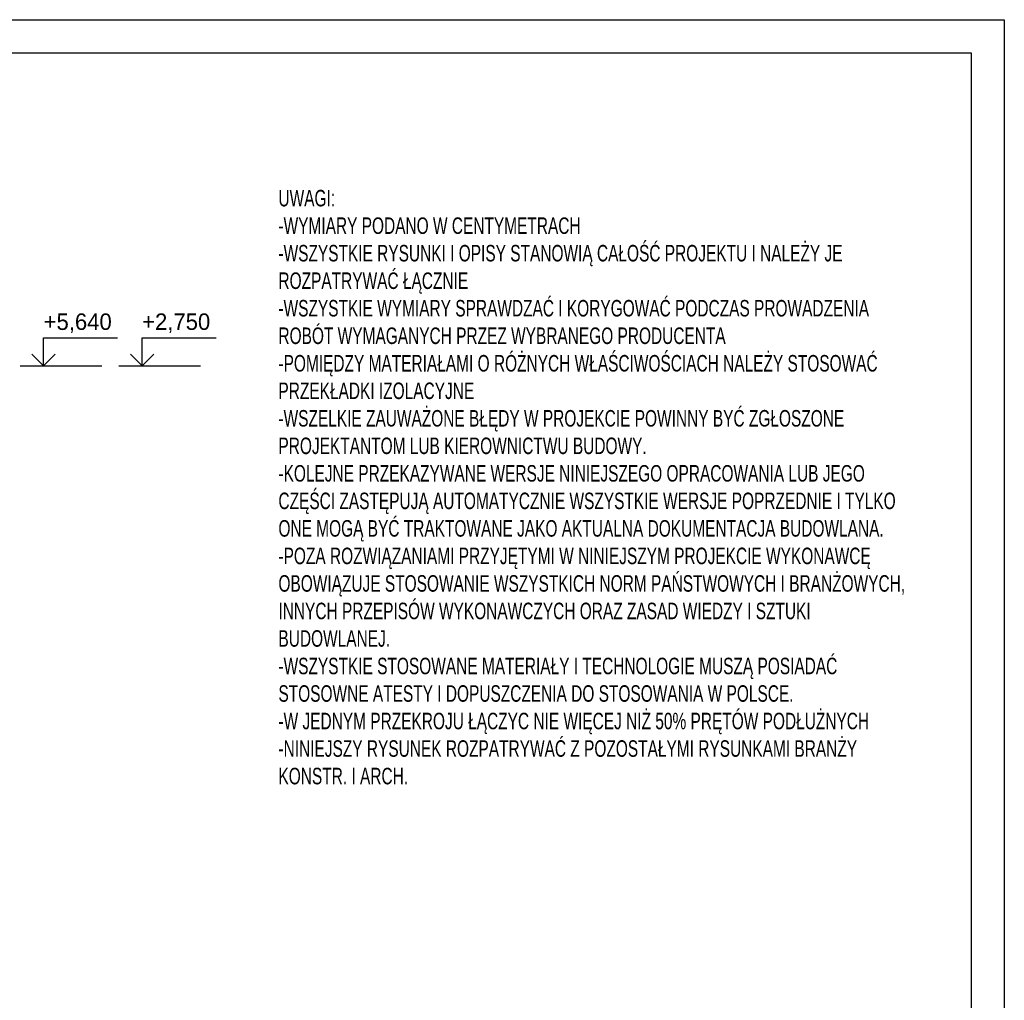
# Model space of a CAD drawing. Header units: millimetres. Extents: x -5773 to -2898, y -9833 to -1081.
# Tile 18 of 53: x -3271 to -2898, y -7477 to -7105. Entities that reach past the tile are written whole.
import ezdxf
from ezdxf.enums import TextEntityAlignment as Align

# ---------------------------------------------------------------- set-up
doc = ezdxf.new("R2010")
doc.units = ezdxf.units.MM
doc.header["$LTSCALE"] = 25
doc.layers.add('BA_ram', color=2, linetype='Continuous')
doc.layers.add('BA_txs', color=2, linetype='Continuous')
doc.styles.add('BIKTS', font='bikromsw.shx', dxfattribs={"width": 0.85})
doc.styles.add('SPECBUD_TXT', font='txt')

msp = doc.modelspace()

# ---------------------------------------------------------------- linework, layer by layer
at = {"color": 1, "linetype": 'Continuous', "ltscale": 125}
for p, q in [((-3270.84, -7236.4), (-3239.93, -7236.4)), ((-3233.55, -7236.4), (-3202.64, -7236.4))]:
    msp.add_line(p, q, dxfattribs=at)
for points in [[(-3266.43, -7231.98), (-3262.01, -7236.4), (-3257.59, -7231.98), (-3262.01, -7236.4), (-3262.01, -7225.8), (-3234.01, -7225.8)], [(-3229.14, -7231.98), (-3224.72, -7236.4), (-3220.3, -7231.98), (-3224.72, -7236.4), (-3224.72, -7225.8), (-3196.72, -7225.8)]]:
    msp.add_lwpolyline(points, dxfattribs=at)
at = {"layer": 'BA_ram', "color": 1}
msp.add_lwpolyline([(-3948.26, -7847.8), (-3948.26, -7105.3), (-2898.26, -7105.3), (-2898.26, -7847.8)], close=True, dxfattribs=at)
at = {"layer": 'BA_ram'}
msp.add_lwpolyline([(-3898.26, -7835.3), (-3898.26, -7117.8), (-2910.76, -7117.8), (-2910.76, -7835.3)], close=True, dxfattribs=at)

# ---------------------------------------------------------------- texts
at = {"color": 2, "ltscale": 125, "style": 'SPECBUD_TXT'}
for s, p in [('+5,640', (-3262.01, -7216.5)), ('+2,750', (-3224.72, -7216.5))]:
    msp.add_text(s, height=6.25, dxfattribs=at).set_placement(p, align=Align.TOP_LEFT)
at = {"layer": 'BA_txs', "insert": (-3173.1, -7169.73), "char_height": 6.25, "width": 244.0351, "attachment_point": 1, "style": 'BIKTS'}
msp.add_mtext('{\\W0.7;UWAGI:\\P-WYMIARY PODANO W CENTYMETRACH\\P-WSZYSTKIE RYSUNKI I OPISY STANOWIĄ CAŁOŚĆ PROJEKTU I NALEŻY JE ROZPATRYWAĆ ŁĄCZNIE\\P-WSZYSTKIE WYMIARY SPRAWDZAĆ I KORYGOWAĆ PODCZAS PROWADZENIA ROBÓT WYMAGANYCH PRZEZ WYBRANEGO PRODUCENTA\\P-POMIĘDZY MATERIAŁAMI O RÓŻNYCH WŁAŚCIWOŚCIACH NALEŻY STOSOWAĆ PRZEKŁADKI IZOLACYJNE\\P-WSZELKIE ZAUWAŻONE BŁĘDY W PROJEKCIE POWINNY BYĆ ZGŁOSZONE PROJEKTANTOM LUB KIEROWNICTWU BUDOWY.\\P-KOLEJNE PRZEKAZYWANE WERSJE NINIEJSZEGO OPRACOWANIA LUB JEGO CZĘŚCI ZASTĘPUJĄ AUTOMATYCZNIE WSZYSTKIE WERSJE POPRZEDNIE I TYLKO ONE MOGĄ BYĆ TRAKTOWANE JAKO AKTUALNA DOKUMENTACJA BUDOWLANA.\\P-POZA ROZWIĄZANIAMI PRZYJĘTYMI W NINIEJSZYM PROJEKCIE WYKONAWCĘ OBOWIĄZUJE STOSOWANIE WSZYSTKICH NORM PAŃSTWOWYCH I BRANŻOWYCH, INNYCH PRZEPISÓW WYKONAWCZYCH ORAZ ZASAD WIEDZY I SZTUKI BUDOWLANEJ.\\P-WSZYSTKIE STOSOWANE MATERIAŁY I TECHNOLOGIE MUSZĄ POSIADAĆ STOSOWNE ATESTY I DOPUSZCZENIA DO STOSOWANIA W POLSCE.\\P\\C2;-W JEDNYM PRZEKROJU ŁĄCZYC NIE WIĘCEJ NIŻ 50% PRĘTÓW PODŁUŻNYCH\\P-NINIEJSZY RYSUNEK ROZPATRYWAĆ Z POZOSTAŁYMI RYSUNKAMI BRANŻY KONSTR. I ARCH.}', dxfattribs=at)

doc.saveas('drawing.dxf')
